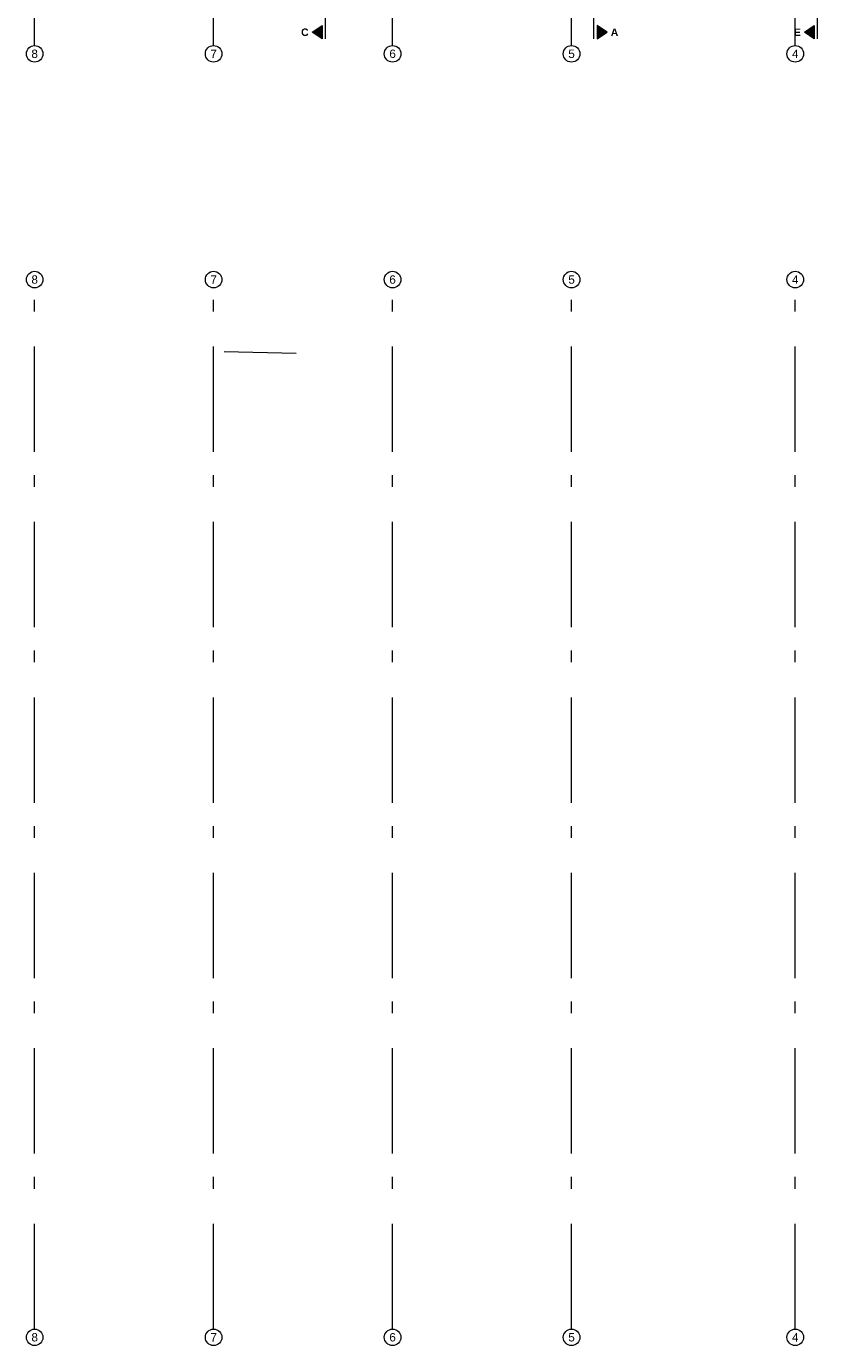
# Model space of a CAD drawing. Header units: metres. Extents: x -45 to 152, y -127 to 99.
# Tile 2 of 256: x -39 to -16, y -66 to -26. Entities that reach past the tile are written whole.
import ezdxf

# ---------------------------------------------------------------- set-up
doc = ezdxf.new("R2010")
doc.units = ezdxf.units.M
doc.linetypes.add('Achsen 01', pattern=[5.291531, 3.175, -1.058062, 0.352704, -0.705764])
doc.linetypes.add('ISO-08 Lang kurz gestrichelt', pattern=[9.144, 6.096, -0.762, 1.524, -0.762])
doc.layers.add('021_DA-Oberlichter. Dachausstieg', color=7, linetype='ISO-08 Lang kurz gestrichelt', lineweight=18, true_color=0x777777)
doc.layers.add('AV1-Achsen', color=1, linetype='Achsen 01', lineweight=18, true_color=0xff0000)
doc.layers.add('_GRU (2D)', color=7, linetype='Continuous', lineweight=9)
doc.layers.add('AV1-Schnitt Achsen', color=7, linetype='Achsen 01', lineweight=18)
doc.styles.add('Arial', font='arial.ttf')
doc.styles.add('Arial (bold)', font='arialbd.ttf')

# ---------------------------------------------------------------- blocks, each defined once
blk = doc.blocks.new('Group-724')
at = {"layer": 'AV1-Achsen'}
blk.add_line((-16.2, -65.209), (-16.2, -33.809), dxfattribs=at)
at = {"layer": 'AV1-Achsen', "linetype": 'Continuous'}
for centre in [(-16.2, -33.559), (-16.2, -65.459)]:
    blk.add_circle(centre, 0.25, dxfattribs=at)
at = {"layer": 'AV1-Achsen', "char_height": 0.252, "attachment_point": 5, "line_spacing_factor": 0.969122, "style": 'Arial'}
for insert in [(-16.2, -33.559), (-16.2, -65.459)]:
    blk.add_mtext('4', dxfattribs=dict(at, insert=insert))
blk = doc.blocks.new('Group-725')
at = {"layer": 'AV1-Achsen'}
blk.add_line((-22.95, -65.209), (-22.95, -33.809), dxfattribs=at)
at = {"layer": 'AV1-Achsen', "linetype": 'Continuous'}
for centre in [(-22.95, -33.559), (-22.95, -65.459)]:
    blk.add_circle(centre, 0.25, dxfattribs=at)
at = {"layer": 'AV1-Achsen', "char_height": 0.252, "attachment_point": 5, "line_spacing_factor": 0.969122, "style": 'Arial'}
for insert in [(-22.95, -33.559), (-22.95, -65.459)]:
    blk.add_mtext('5', dxfattribs=dict(at, insert=insert))
blk = doc.blocks.new('Group-726')
at = {"layer": 'AV1-Achsen'}
blk.add_line((-28.35, -65.209), (-28.35, -33.809), dxfattribs=at)
at = {"layer": 'AV1-Achsen', "linetype": 'Continuous'}
for centre in [(-28.35, -33.559), (-28.35, -65.459)]:
    blk.add_circle(centre, 0.25, dxfattribs=at)
at = {"layer": 'AV1-Achsen', "char_height": 0.252, "attachment_point": 5, "line_spacing_factor": 0.969122, "style": 'Arial'}
for insert in [(-28.35, -33.559), (-28.35, -65.459)]:
    blk.add_mtext('6', dxfattribs=dict(at, insert=insert))
blk = doc.blocks.new('Group-727')
at = {"layer": 'AV1-Achsen'}
blk.add_line((-33.75, -65.209), (-33.75, -33.809), dxfattribs=at)
at = {"layer": 'AV1-Achsen', "linetype": 'Continuous'}
for centre in [(-33.75, -33.559), (-33.75, -65.459)]:
    blk.add_circle(centre, 0.25, dxfattribs=at)
at = {"layer": 'AV1-Achsen', "char_height": 0.252, "attachment_point": 5, "line_spacing_factor": 0.969122, "style": 'Arial'}
for insert in [(-33.75, -33.559), (-33.75, -65.459)]:
    blk.add_mtext('7', dxfattribs=dict(at, insert=insert))
blk = doc.blocks.new('Group-728')
at = {"layer": 'AV1-Achsen'}
blk.add_line((-39.15, -65.209), (-39.15, -33.809), dxfattribs=at)
at = {"layer": 'AV1-Achsen', "linetype": 'Continuous'}
for centre in [(-39.15, -33.559), (-39.15, -65.459)]:
    blk.add_circle(centre, 0.25, dxfattribs=at)
at = {"layer": 'AV1-Achsen', "char_height": 0.252, "attachment_point": 5, "line_spacing_factor": 0.969122, "style": 'Arial'}
for insert in [(-39.15, -33.559), (-39.15, -65.459)]:
    blk.add_mtext('8', dxfattribs=dict(at, insert=insert))
blk = doc.blocks.new('Group-732')
at = {"layer": 'AV1-Achsen'}
blk.add_line((-16.2, -26.5), (-16.2, 4.9), dxfattribs=at)
at = {"layer": 'AV1-Achsen', "linetype": 'Continuous'}
for centre in [(-16.2, 5.15), (-16.2, -26.75)]:
    blk.add_circle(centre, 0.25, dxfattribs=at)
at = {"layer": 'AV1-Achsen', "char_height": 0.252, "attachment_point": 5, "line_spacing_factor": 0.969122, "style": 'Arial'}
for insert in [(-16.2, 5.15), (-16.2, -26.75)]:
    blk.add_mtext('4', dxfattribs=dict(at, insert=insert))
blk = doc.blocks.new('Group-733')
at = {"layer": 'AV1-Achsen'}
blk.add_line((-22.95, -26.5), (-22.95, 4.9), dxfattribs=at)
at = {"layer": 'AV1-Achsen', "linetype": 'Continuous'}
for centre in [(-22.95, 5.15), (-22.95, -26.75)]:
    blk.add_circle(centre, 0.25, dxfattribs=at)
at = {"layer": 'AV1-Achsen', "char_height": 0.252, "attachment_point": 5, "line_spacing_factor": 0.969122, "style": 'Arial'}
for insert in [(-22.95, 5.15), (-22.95, -26.75)]:
    blk.add_mtext('5', dxfattribs=dict(at, insert=insert))
blk = doc.blocks.new('Group-734')
at = {"layer": 'AV1-Achsen'}
blk.add_line((-28.35, -26.5), (-28.35, 4.9), dxfattribs=at)
at = {"layer": 'AV1-Achsen', "linetype": 'Continuous'}
for centre in [(-28.35, 5.15), (-28.35, -26.75)]:
    blk.add_circle(centre, 0.25, dxfattribs=at)
at = {"layer": 'AV1-Achsen', "char_height": 0.252, "attachment_point": 5, "line_spacing_factor": 0.969122, "style": 'Arial'}
for insert in [(-28.35, 5.15), (-28.35, -26.75)]:
    blk.add_mtext('6', dxfattribs=dict(at, insert=insert))
blk = doc.blocks.new('Group-735')
at = {"layer": 'AV1-Achsen'}
blk.add_line((-33.75, -26.5), (-33.75, 4.9), dxfattribs=at)
at = {"layer": 'AV1-Achsen', "linetype": 'Continuous'}
for centre in [(-33.75, 5.15), (-33.75, -26.75)]:
    blk.add_circle(centre, 0.25, dxfattribs=at)
at = {"layer": 'AV1-Achsen', "char_height": 0.252, "attachment_point": 5, "line_spacing_factor": 0.969122, "style": 'Arial'}
for insert in [(-33.75, 5.15), (-33.75, -26.75)]:
    blk.add_mtext('7', dxfattribs=dict(at, insert=insert))
blk = doc.blocks.new('Group-736')
at = {"layer": 'AV1-Achsen'}
blk.add_line((-39.15, -26.5), (-39.15, 4.9), dxfattribs=at)
at = {"layer": 'AV1-Achsen', "linetype": 'Continuous'}
for centre in [(-39.15, 5.15), (-39.15, -26.75)]:
    blk.add_circle(centre, 0.25, dxfattribs=at)
at = {"layer": 'AV1-Achsen', "char_height": 0.252, "attachment_point": 5, "line_spacing_factor": 0.969122, "style": 'Arial'}
for insert in [(-39.15, 5.15), (-39.15, -26.75)]:
    blk.add_mtext('8', dxfattribs=dict(at, insert=insert))
blk = doc.blocks.new('Group-746')
at = {"layer": 'AV1-Schnitt Achsen', "linetype": 'Continuous', "lineweight": 0}
for points in [[(-15.625, 4.3), (-15.625, 4.7), (-15.925, 4.5)], [(-15.625, -25.9), (-15.625, -26.3), (-15.925, -26.1)]]:
    blk.add_hatch(color=7, dxfattribs=at).paths.add_polyline_path(points)
at = {"layer": 'AV1-Schnitt Achsen'}
blk.add_line((-15.525, -26.3), (-15.525, 4.7), dxfattribs=at)
at = {"layer": 'AV1-Schnitt Achsen', "linetype": 'Continuous', "flags": 128}
for points in [[(-15.625, 4.3), (-15.625, 4.7), (-15.925, 4.5)], [(-15.625, -25.9), (-15.625, -26.3), (-15.925, -26.1)]]:
    blk.add_lwpolyline(points, close=True, dxfattribs=at)
at = {"layer": 'AV1-Schnitt Achsen', "char_height": 0.227, "attachment_point": 4, "line_spacing_factor": 0.969122, "style": 'Arial (bold)'}
for insert in [(-16.243, 4.5), (-16.243, -26.1)]:
    blk.add_mtext('E', dxfattribs=dict(at, insert=insert))
blk = doc.blocks.new('Group-748')
at = {"layer": 'AV1-Schnitt Achsen', "linetype": 'Continuous', "lineweight": 0}
for points in [[(-22.175, 4.3), (-22.175, 4.7), (-21.875, 4.5)], [(-22.175, -25.9), (-22.175, -26.3), (-21.875, -26.1)]]:
    blk.add_hatch(color=7, dxfattribs=at).paths.add_polyline_path(points)
at = {"layer": 'AV1-Schnitt Achsen'}
blk.add_line((-22.275, -26.3), (-22.275, 4.7), dxfattribs=at)
at = {"layer": 'AV1-Schnitt Achsen', "linetype": 'Continuous', "flags": 128}
for points in [[(-22.175, 4.3), (-22.175, 4.7), (-21.875, 4.5)], [(-22.175, -25.9), (-22.175, -26.3), (-21.875, -26.1)]]:
    blk.add_lwpolyline(points, close=True, dxfattribs=at)
at = {"layer": 'AV1-Schnitt Achsen', "char_height": 0.227, "attachment_point": 6, "line_spacing_factor": 0.969122, "style": 'Arial (bold)'}
for insert in [(-21.539, 4.5), (-21.539, -26.1)]:
    blk.add_mtext('A', dxfattribs=dict(at, insert=insert))
blk = doc.blocks.new('Group-749')
at = {"layer": 'AV1-Schnitt Achsen', "linetype": 'Continuous', "lineweight": 0}
for points in [[(-30.475, 4.3), (-30.475, 4.7), (-30.775, 4.5)], [(-30.475, -25.9), (-30.475, -26.3), (-30.775, -26.1)]]:
    blk.add_hatch(color=7, dxfattribs=at).paths.add_polyline_path(points)
at = {"layer": 'AV1-Schnitt Achsen'}
blk.add_line((-30.375, -26.3), (-30.375, 4.7), dxfattribs=at)
at = {"layer": 'AV1-Schnitt Achsen', "linetype": 'Continuous', "flags": 128}
for points in [[(-30.475, 4.3), (-30.475, 4.7), (-30.775, 4.5)], [(-30.475, -25.9), (-30.475, -26.3), (-30.775, -26.1)]]:
    blk.add_lwpolyline(points, close=True, dxfattribs=at)
at = {"layer": 'AV1-Schnitt Achsen', "char_height": 0.227, "attachment_point": 4, "line_spacing_factor": 0.969122, "style": 'Arial (bold)'}
for insert in [(-31.111, 4.5), (-31.111, -26.1)]:
    blk.add_mtext('C', dxfattribs=dict(at, insert=insert))
blk = doc.blocks.new('GRU (2D)')
at = {"layer": '021_DA-Oberlichter. Dachausstieg', "lineweight": 18}
blk.add_line((-33.435, -35.729), (-31.263, -35.773), dxfattribs=at)
at = {"layer": 'AV1-Achsen', "color": 7}
for name in ['Group-736', 'Group-735', 'Group-734', 'Group-733', 'Group-732', 'Group-728', 'Group-727', 'Group-726', 'Group-725', 'Group-724']:
    blk.add_blockref(name, (0, 0), dxfattribs=at)
at = {"layer": 'AV1-Schnitt Achsen', "color": 7}
for name in ['Group-749', 'Group-748', 'Group-746']:
    blk.add_blockref(name, (0, 0), dxfattribs=at)

msp = doc.modelspace()

# ---------------------------------------------------------------- block references
at = {"layer": '_GRU (2D)'}
msp.add_blockref('GRU (2D)', (0, 0), dxfattribs=at)

doc.saveas('drawing.dxf')
